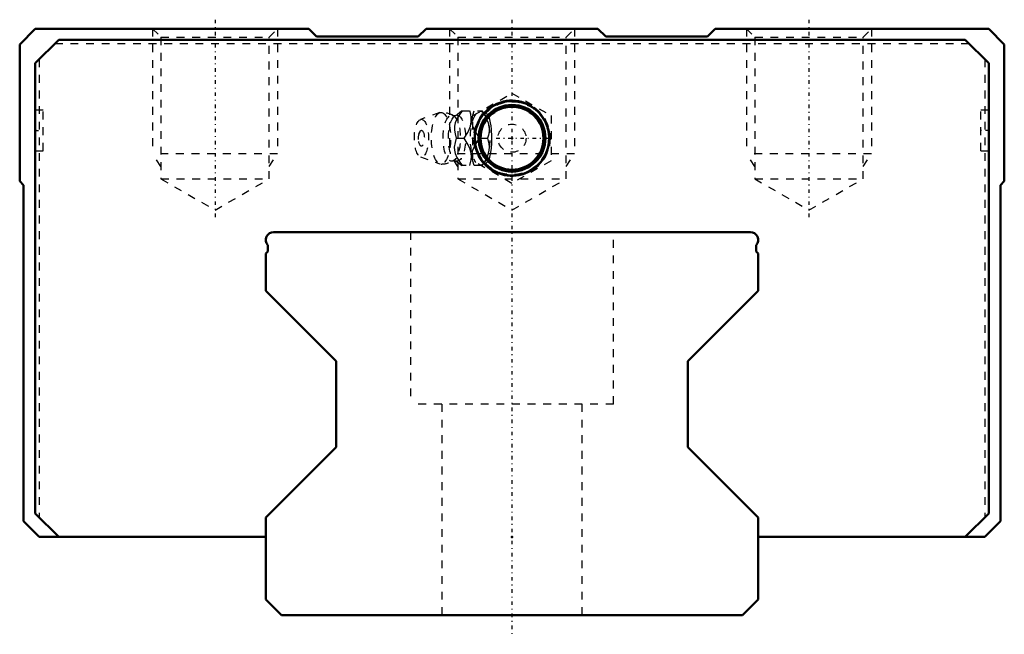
# Model space of a CAD drawing. Header units: millimetres. Extents: x -63 to 63, y -2 to 76.
import ezdxf

# ---------------------------------------------------------------- set-up
doc = ezdxf.new("R2010")
doc.units = ezdxf.units.MM
doc.linetypes.add('Center', pattern=[1.5, 0.45, -0.5, 0.05, -0.5])
doc.linetypes.add('Dashed', pattern=[2, 1, -1])
for name, color, linetype, lineweight in [('2d ConnectionPoints', 7, 'Continuous', 50), ('AM_0', 7, 'Continuous', 50), ('AM_5', 3, 'Continuous', 25), ('AM_7', 7, 'Center', 25), ('AM_9', 6, 'Dashed', 25)]:
    doc.layers.add(name, color=color, linetype=linetype, lineweight=lineweight)

# ---------------------------------------------------------------- blocks, each defined once
blk = doc.blocks.new('1_B_PT1_8_SRN_grease_nipple_joint_0_in_xuqnvdu9ea7fq9tu9zg2edywb________2')
at = {"layer": 'AM_5', "linetype": 'Dashed'}
blk.add_arc((0, 61), 4.28, 75, 15, dxfattribs=at)
at = {"layer": 'AM_7'}
blk.add_line((-5.12, 61), (5.12, 61), dxfattribs=at)
at = {"layer": 'AM_9'}
for p, q in [((-5, 63.89), (0, 66.77)), ((0, 66.77), (5, 63.89)), ((-9.25, 64.27), (-11.71, 63.4)), ((-6.42, 64.5), (-3.85, 64.5)), ((-3.56, 64.15), (-3.85, 64.5)), ((-5, 58.11), (-5, 63.89)), ((5, 63.89), (5, 58.11)), ((-7.13, 61), (-6.14, 61)), ((-4.1, 61), (-3.12, 61)), ((-11.71, 58.6), (-9.25, 57.73)), ((0, 55.23), (-5, 58.11)), ((5, 58.11), (0, 55.23)), ((-3.85, 57.5), (-6.42, 57.5)), ((-3.85, 57.5), (-3.56, 57.85))]:
    blk.add_line(p, q, dxfattribs=at)
for points in [[(-6.37, 64.5), (-6.77, 63.95), (-7.11, 63.37), (-7.28, 62.96), (-7.37, 62.54), (-7.37, 62.04), (-7.29, 61.55), (-7.13, 61)], [(-6.41, 64.51), (-6.45, 64.47), (-6.68, 64.27), (-6.99, 64.05), (-7.27, 63.88)], [(-6.14, 61), (-5.66, 61.73), (-5.47, 62.13), (-5.32, 62.53), (-5.21, 63.09), (-5.21, 63.66), (-5.28, 64.09), (-5.39, 64.5)], [(-4.1, 61), (-4.5, 61.55), (-4.84, 62.13), (-5.01, 62.54), (-5.1, 62.96), (-5.1, 63.46), (-5.02, 63.95), (-4.86, 64.5)], [(-3.87, 64.5), (-3.39, 63.77), (-3.2, 63.37), (-3.05, 62.97), (-2.94, 62.41), (-2.94, 61.84), (-3, 61.41), (-3.12, 61)], [(-7.26, 63.88), (-7.29, 63.87), (-7.36, 63.86), (-7.45, 63.87), (-7.48, 63.88)], [(-3.56, 57.84), (-3.51, 57.82), (-3.38, 57.81), (-3.25, 57.86), (-3.13, 57.96), (-3.02, 58.12), (-2.84, 58.56), (-2.71, 59.16), (-2.64, 59.73), (-2.6, 60.32), (-2.59, 61.23), (-2.63, 62.14), (-2.67, 62.57), (-2.73, 62.99), (-2.82, 63.38), (-2.93, 63.71), (-3.05, 63.93), (-3.19, 64.09), (-3.43, 64.19), (-3.56, 64.16)], [(-7.13, 61), (-7.29, 60.45), (-7.38, 59.87), (-7.37, 59.46), (-7.28, 59.04), (-7.06, 58.54), (-6.77, 58.05), (-6.37, 57.5)], [(-5.39, 57.5), (-5.22, 58.23), (-5.2, 58.63), (-5.22, 59.03), (-5.36, 59.59), (-5.6, 60.16), (-5.85, 60.59), (-6.14, 61)], [(-4.86, 57.5), (-5.02, 58.05), (-5.11, 58.63), (-5.1, 59.04), (-5.01, 59.46), (-4.8, 59.96), (-4.5, 60.45), (-4.1, 61)], [(-3.12, 61), (-2.95, 60.27), (-2.93, 59.87), (-2.95, 59.47), (-3.09, 58.91), (-3.33, 58.34), (-3.58, 57.91), (-3.87, 57.5)], [(-7.48, 58.12), (-7.48, 58.12), (-7.43, 58.14), (-7.35, 58.14), (-7.28, 58.13), (-7.26, 58.12)], [(-7.27, 58.12), (-7.22, 58.1), (-6.9, 57.89), (-6.63, 57.69), (-6.42, 57.5), (-6.41, 57.5)]]:
    blk.add_lwpolyline(points, dxfattribs=at)
for radius in [4.88, 4.86, 4.8, 4.67, 4.06, 1.8]:
    blk.add_circle((0, 61), radius, dxfattribs=at)
for centre, radius, start, end in [((-9.09, 61), 3.3, 60.8606, 90), ((-10.18, 61), 1.82, 153.7155, 206.2845), ((-9.09, 61), 3.3, 270, 299.1394)]:
    blk.add_arc(centre, radius, start, end, dxfattribs=at)
for centre, major_axis in [((-9.09, 61), (0, 3.3)), ((-11.59, 61), (0, 2.42)), ((-7.71, 61), (0, 2.94)), ((-7.04, 61), (0, 2.94)), ((-11.59, 61), (0, 1.01))]:
    blk.add_ellipse(centre, major_axis=major_axis, ratio=0.374607, dxfattribs=at)
for major_axis, start_param, end_param in [((0, 3.44), 5.871519, 6.288916), ((0, 3.44), 0.434797, 2.707526), ((0, -3.44), 0.411667, 2.729926), ((0, 3.44), 3.136114, 3.553259)]:
    blk.add_ellipse((-4.08, 61), major_axis=major_axis, ratio=0.374607, start_param=start_param, end_param=end_param, dxfattribs=at)
blk = doc.blocks.new('2_SRN65RSSB_PT1_81_Slide25_55_0_in_xuqnvdu9ea7fq9tu9zg2edywb________2')
at = {"layer": 'AM_0'}
for p, q in [((-61, 75), (-63, 73)), ((-26, 75), (-61, 75)), ((-25, 74), (-26, 75)), ((-11, 75), (-12, 74)), ((11, 75), (-11, 75)), ((12, 74), (11, 75)), ((26, 75), (25, 74)), ((61, 75), (26, 75)), ((63, 73), (61, 75)), ((-58, 73.6), (-61, 70.6)), ((58, 73.6), (-58, 73.6)), ((-12, 74), (-25, 74)), ((25, 74), (12, 74)), ((61, 70.6), (58, 73.6)), ((-63, 73), (-63, 55.5)), ((63, 55.5), (63, 73)), ((-61, 70.6), (-61, 13)), ((61, 13), (61, 70.6)), ((-63, 55.5), (-62.5, 55)), ((62.5, 55), (63, 55.5)), ((-62.5, 55), (-62.5, 12)), ((62.5, 12), (62.5, 55)), ((-61, 13), (-58, 10)), ((58, 10), (61, 13)), ((-62.5, 12), (-60.5, 10)), ((60.5, 10), (62.5, 12)), ((-60.5, 10), (-31.5, 10)), ((31.5, 10), (60.5, 10))]:
    blk.add_line(p, q, dxfattribs=at)
for radius in [4.76, 4.27, 4.03]:
    blk.add_circle((0, 61), radius, dxfattribs=at)
at = {"layer": 'AM_5', "linetype": 'Dashed'}
for p, q in [((-46, 75), (-46, 59)), ((-30, 75), (-30, 59)), ((-8, 75), (-8, 59)), ((8, 75), (8, 59)), ((30, 75), (30, 59)), ((46, 75), (46, 59)), ((-30, 59), (-46, 59)), ((-44.92, 57.4), (-46, 59)), ((-31.08, 57.4), (-30, 59)), ((8, 59), (-8, 59)), ((-6.92, 57.4), (-8, 59)), ((6.92, 57.4), (8, 59)), ((46, 59), (30, 59)), ((31.08, 57.4), (30, 59)), ((44.92, 57.4), (46, 59))]:
    blk.add_line(p, q, dxfattribs=at)
at = {"layer": 'AM_5'}
blk.add_arc((0, 61), 4.86, 75, 15, dxfattribs=at)
at = {"layer": 'AM_7'}
for p, q in [((-38, 76.16), (-38, 50.65)), ((38, 76.16), (38, 50.65)), ((-61.05, 62), (-59.95, 62)), ((61.05, 62), (59.95, 62))]:
    blk.add_line(p, q, dxfattribs=at)
at = {"layer": 'AM_9'}
for p, q in [((-46, 75), (-44.92, 73.92)), ((-31.08, 73.92), (-30, 75)), ((-8, 75), (-6.92, 73.92)), ((6.92, 73.92), (8, 75)), ((30, 75), (31.08, 73.92)), ((44.92, 73.92), (46, 75)), ((-58.5, 73.1), (58.5, 73.1)), ((-44.92, 73.92), (-44.92, 55.8)), ((-44.92, 73.92), (-31.08, 73.92)), ((-31.08, 55.8), (-31.08, 73.92)), ((-6.92, 73.92), (-6.92, 55.8)), ((-6.92, 73.92), (6.92, 73.92)), ((6.92, 55.8), (6.92, 73.92)), ((31.08, 73.92), (31.08, 55.8)), ((31.08, 73.92), (44.92, 73.92)), ((44.92, 55.8), (44.92, 73.92)), ((-60.5, 71.1), (-60.5, 12.5)), ((60.5, 71.1), (60.5, 12.5)), ((-60, 64.6), (-61, 64.6)), ((-60, 59.4), (-60, 64.6)), ((60, 59.4), (60, 64.6)), ((61, 64.6), (60, 64.6)), ((-61, 59.4), (-60, 59.4)), ((60, 59.4), (61, 59.4)), ((-44.92, 55.8), (-31.08, 55.8)), ((-44.92, 55.8), (-38, 51.81)), ((-38, 51.81), (-31.08, 55.8)), ((-6.92, 55.8), (0, 51.81)), ((-6.92, 55.8), (6.92, 55.8)), ((0, 51.81), (6.92, 55.8)), ((31.08, 55.8), (38, 51.81)), ((31.08, 55.8), (44.92, 55.8)), ((38, 51.81), (44.92, 55.8))]:
    blk.add_line(p, q, dxfattribs=at)
blk = doc.blocks.new('3_SRG65R127035_Track_0_in_xuqnvdu9ea7fq9tu9zg2edywb________2')
at = {"layer": 'AM_0'}
for p, q in [((30.5, 49), (-30.5, 49)), ((-31.25, 47.34), (-31.25, 46.51)), ((31.25, 46.51), (31.25, 47.34)), ((-31.25, 46.51), (-31.5, 46.26)), ((-31.5, 46.26), (-31.5, 41.5)), ((31.5, 46.26), (31.25, 46.51)), ((31.5, 41.5), (31.5, 46.26)), ((-31.5, 41.5), (-22.5, 32.5)), ((22.5, 32.5), (31.5, 41.5)), ((-22.5, 32.5), (-22.5, 21.5)), ((22.5, 21.5), (22.5, 32.5)), ((-22.5, 21.5), (-31.5, 12.5)), ((31.5, 12.5), (22.5, 21.5)), ((-31.5, 12.5), (-31.5, 2)), ((31.5, 2), (31.5, 12.5)), ((-31.5, 2), (-29.5, 0)), ((29.5, 0), (31.5, 2)), ((-29.5, 0), (29.5, 0))]:
    blk.add_line(p, q, dxfattribs=at)
for centre, start, end in [((-30.5, 48), 90, 221.4096), ((30.5, 48), 318.5904, 90)]:
    blk.add_arc(centre, 1, start, end, dxfattribs=at)
at = {"layer": 'AM_7'}
blk.add_line((0, 76.16), (0, -2.45), dxfattribs=at)
at = {"layer": 'AM_9'}
for p, q in [((-13, 49), (-13, 27)), ((13, 27), (13, 49)), ((13, 27), (-13, 27)), ((-9, 27), (-9, 0)), ((9, 0), (9, 27))]:
    blk.add_line(p, q, dxfattribs=at)

msp = doc.modelspace()

# ---------------------------------------------------------------- linework, layer by layer
at = {"layer": '2d ConnectionPoints'}
for p in [(-61, 62), (-61, 62), (61, 62), (61, 62), (0, 61), (0, 61), (0, 10), (0, 10), (0, 0), (0, 0)]:
    msp.add_point(p, dxfattribs=at)

# ---------------------------------------------------------------- block references
for name in ['2_SRN65RSSB_PT1_81_Slide25_55_0_in_xuqnvdu9ea7fq9tu9zg2edywb________2', '3_SRG65R127035_Track_0_in_xuqnvdu9ea7fq9tu9zg2edywb________2', '1_B_PT1_8_SRN_grease_nipple_joint_0_in_xuqnvdu9ea7fq9tu9zg2edywb________2']:
    msp.add_blockref(name, (0, 0))

doc.saveas('drawing.dxf')
